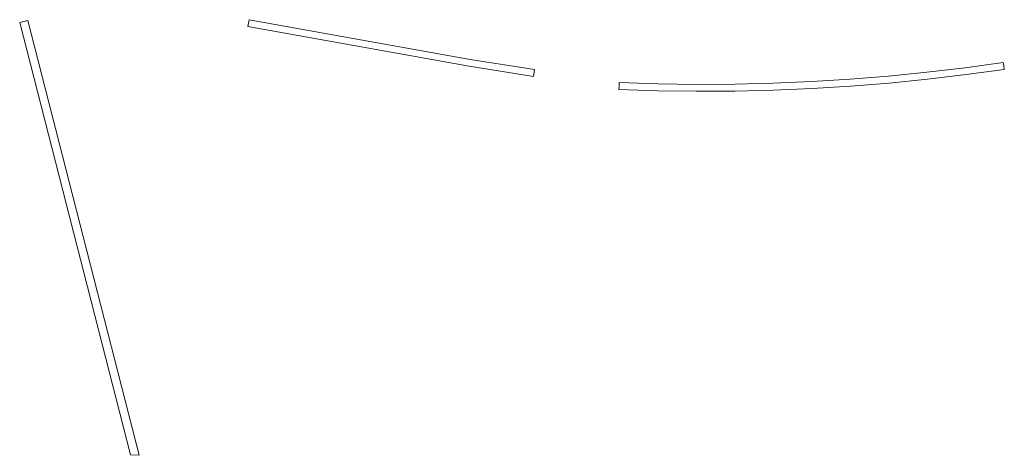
# Model space of a CAD drawing. Extents: x 211930 to 222589, y 569015 to 577578.
# Tile 47 of 95: x 219941 to 220012, y 576311 to 576343. Entities that reach past the tile are written whole.
import ezdxf

# ---------------------------------------------------------------- set-up
doc = ezdxf.new("R2010")
doc.units = 0
doc.layers.add('016 Alles planjaar 2023', color=72, linetype='Continuous', lineweight=20, true_color=0x1e90ff)

msp = doc.modelspace()

# ---------------------------------------------------------------- hatches: boundary and pattern name
at = {"layer": '016 Alles planjaar 2023', "true_color": 0x1e90ff}
h = msp.add_hatch(dxfattribs=at)
h.set_pattern_fill('DQ_CLEAR', color=72, style=0)
h.set_pattern_definition([])
h.paths.add_polyline_path([(219949.434, 576311.22), (219941.415, 576342.514), (219940.831, 576342.373), (219948.804, 576311.262), (219949.434, 576311.22)])
h = msp.add_hatch(dxfattribs=at)
h.set_pattern_fill('DQ_CLEAR', color=72, style=0)
h.set_pattern_definition([])
h.paths.add_polyline_path([(219957.35, 576342.565), (219957.262, 576342.073), (219973.183, 576339.215), (219977.83, 576338.489), (219977.892, 576338.985), (219973.266, 576339.708), (219957.35, 576342.565)])
h = msp.add_hatch(dxfattribs=at)
h.set_pattern_fill('DQ_CLEAR', color=72, style=0)
h.set_pattern_definition([])
h.paths.add_polyline_path([(219983.981, 576337.816), (219983.969, 576337.54), (219986.75, 576337.45), (219989.533, 576337.412), (219992.315, 576337.426), (219995.097, 576337.493), (219997.877, 576337.612), (220000.655, 576337.784), (220003.428, 576338.008), (220006.197, 576338.284), (220008.96, 576338.612), (220011.717, 576338.992), (220011.676, 576339.27), (220011.644, 576339.487), (220008.897, 576339.108), (220006.143, 576338.781), (220003.383, 576338.506), (220000.619, 576338.283), (219997.851, 576338.112), (219995.08, 576337.993), (219992.308, 576337.926), (219989.535, 576337.912), (219986.762, 576337.95), (219983.99, 576338.04), (219983.981, 576337.816)])

# ---------------------------------------------------------------- linework, layer by layer
at = {"layer": '016 Alles planjaar 2023', "color": 14, "true_color": 0x004000}
for points in [[(219949.434, 576311.22), (219941.415, 576342.514), (219940.831, 576342.373), (219948.804, 576311.262), (219949.434, 576311.22)], [(219957.35, 576342.565), (219957.262, 576342.073), (219973.183, 576339.215), (219977.83, 576338.489), (219977.892, 576338.985), (219973.266, 576339.708), (219957.35, 576342.565)], [(219983.981, 576337.816), (219983.969, 576337.54), (219986.75, 576337.45), (219989.533, 576337.412), (219992.315, 576337.426), (219995.097, 576337.493), (219997.877, 576337.612), (220000.655, 576337.784), (220003.428, 576338.008), (220006.197, 576338.284), (220008.96, 576338.612), (220011.717, 576338.992), (220011.676, 576339.27), (220011.644, 576339.487), (220008.897, 576339.108), (220006.143, 576338.781), (220003.383, 576338.506), (220000.619, 576338.283), (219997.851, 576338.112), (219995.08, 576337.993), (219992.308, 576337.926), (219989.535, 576337.912), (219986.762, 576337.95), (219983.99, 576338.04), (219983.981, 576337.816)]]:
    msp.add_lwpolyline(points, close=True, dxfattribs=at)

doc.saveas('drawing.dxf')
